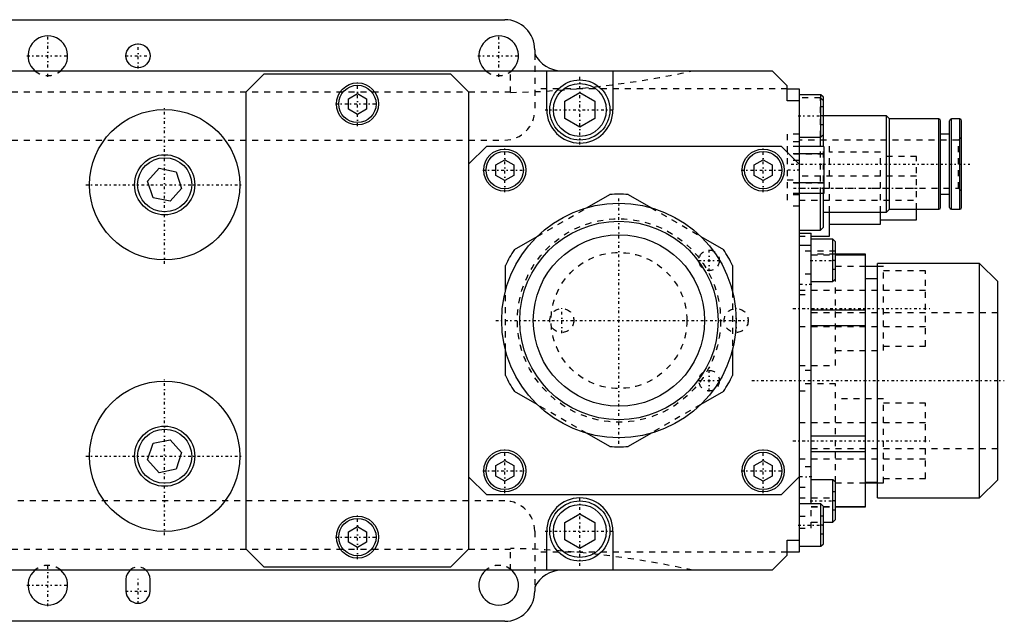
# Model space of a CAD drawing. Extents: x -212 to 209, y -54 to 54.
# Tile 4 of 4: x 45 to 209, y -50 to 50. Entities that reach past the tile are written whole.
import ezdxf

# ---------------------------------------------------------------- set-up
doc = ezdxf.new("R2010")
doc.units = 0
doc.linetypes.add('CENTER', pattern=[1.5, 0.45, -0.5, 0.05, -0.5])
doc.linetypes.add('DASHED', pattern=[2, 1, -1])
for name, color, linetype in [('AM_0', 7, 'CONTINUOUS'), ('AM_3', 7, 'DASHED'), ('AM_7', 7, 'CENTER')]:
    doc.layers.add(name, color=color, linetype=linetype)

msp = doc.modelspace()

# ---------------------------------------------------------------- linework, layer by layer
at = {"layer": 'AM_0', "color": 7, "linetype": 'CONTINUOUS'}
for p, q in [((-2, 50), (126, 50)), ((131, 45), (131, 44.32)), ((0, 41.5), (170.5, 41.5)), ((83, 38), (86, 41)), ((86, 41), (117, 41)), ((117, 41), (120, 38)), ((133, 35), (133, 41.5)), ((144, 41.5), (144, 35)), ((173, 39), (170.5, 41.5)), ((83, -38), (83, 38)), ((100, 36.87), (101.5, 37.73)), ((101.5, 37.73), (103, 36.87)), ((120, 38), (120, -38)), ((136, 36.44), (138.5, 37.89)), ((138.5, 37.89), (141, 36.44)), ((173, 36.5), (173, 39)), ((173, 38.5), (175, 38.5)), ((175, 38.5), (175, -38.5)), ((100, 35.13), (100, 36.87)), ((103, 36.87), (103, 35.13)), ((136, 33.56), (136, 36.44)), ((141, 36.44), (141, 33.56)), ((175, 36.5), (173, 36.5)), ((178.6, 37.5), (175, 37.5)), ((179, 37.1), (178.6, 37.5)), ((178.6, 30.5), (178.6, 37.5)), ((179, 28.9), (179, 37.1)), ((101.5, 34.27), (100, 35.13)), ((103, 35.13), (101.5, 34.27)), ((138.5, 32.11), (136, 33.56)), ((141, 33.56), (138.5, 32.11)), ((189.5, 34), (179, 34)), ((190, 33.5), (189.5, 34)), ((189.5, 18), (189.5, 34)), ((198.2, 33.5), (190, 33.5)), ((190, 18.5), (190, 33.5)), ((198.2, 18.5), (198.2, 33.5)), ((198.5, 18.8), (198.5, 33.2)), ((200, 18.8), (200, 33.2)), ((201.7, 33.5), (200.3, 33.5)), ((200.3, 18.5), (200.3, 33.5)), ((201.7, 18.5), (201.7, 33.5)), ((202, 18.8), (202, 33.2)), ((175, 30.5), (178.6, 30.5)), ((178.5, 28.9), (178.5, 30.5)), ((178.6, 30.5), (179, 30.9)), ((200, 31), (198.5, 31)), ((120, 26), (123, 29)), ((123, 29), (172, 29)), ((172, 29), (175, 26)), ((179.1, 28.9), (175, 28.9)), ((179.1, 28.9), (179.1, 21.1)), ((124.5, 25.87), (126, 26.73)), ((126, 26.73), (127.5, 25.87)), ((167.5, 25.87), (169, 26.73)), ((169, 26.73), (170.5, 25.87)), ((179.1, 27.68), (175, 27.68)), ((66.6, 23.16), (68.54, 25.3)), ((68.54, 25.3), (71.36, 24.7)), ((71.36, 24.7), (72.25, 21.96)), ((124.5, 24.13), (124.5, 25.87)), ((127.5, 25.87), (127.5, 24.13)), ((167.5, 24.13), (167.5, 25.87)), ((170.5, 25.87), (170.5, 24.13)), ((67.5, 20.41), (66.6, 23.16)), ((126, 23.27), (124.5, 24.13)), ((127.5, 24.13), (126, 23.27)), ((169, 23.27), (167.5, 24.13)), ((170.5, 24.13), (169, 23.27)), ((72.25, 21.96), (70.32, 19.81)), ((179.1, 22.88), (175, 22.88)), ((70.32, 19.81), (67.5, 20.41)), ((139.71, 18.77), (143.48, 20.94)), ((146.52, 20.94), (150.29, 18.77)), ((179.1, 21.1), (175, 21.1)), ((178.5, 15), (178.5, 21.1)), ((179, 15.5), (179, 21.1)), ((198.5, 21), (200, 21)), ((189.5, 18), (190, 18.5)), ((190, 18.5), (198.2, 18.5)), ((194.5, 16.75), (194.5, 18.5)), ((200.3, 18.5), (201.7, 18.5)), ((179, 18), (189.5, 18)), ((180, 14), (180, 18)), ((188.5, 16), (188.5, 18)), ((188.5, 16.75), (194.5, 16.75)), ((175, 15), (178.5, 15)), ((178.5, 15), (179, 15.5)), ((180, 16), (188.5, 16)), ((127.62, 11.79), (131.39, 13.97)), ((158.61, 13.97), (162.38, 11.79)), ((175, 14.5), (177, 14.5)), ((177, -30.5), (177, 14.5)), ((177, 14), (180, 14)), ((180.6, 13.5), (177, 13.5)), ((181, 13.1), (180.6, 13.5)), ((180.6, 6.5), (180.6, 13.5)), ((175, 12.5), (177, 12.5)), ((181, 6.9), (181, 13.1)), ((186, 11), (181, 11)), ((181, 10.94), (186, 10.94)), ((186, -31), (186, 11)), ((126.1, 4.8), (126.1, 9.15)), ((163.9, 9.15), (163.9, 4.8)), ((188, 9), (186, 9)), ((205, 9.5), (188, 9.5)), ((188, -29.5), (188, 9.5)), ((208, 6.5), (205, 9.5)), ((205, -29.5), (205, 9.5)), ((180.6, 6.5), (181, 6.9)), ((188, 6.9), (186, 6.9)), ((177, 6.5), (180.6, 6.5)), ((208, -26.5), (208, 6.5)), ((177, 1.79), (186, 1.79)), ((177, -0.85), (186, -0.85)), ((126.1, -9.15), (126.1, -4.8)), ((163.9, -4.8), (163.9, -9.15)), ((131.39, -13.97), (127.62, -11.79)), ((162.38, -11.79), (158.61, -13.97)), ((143.48, -20.94), (139.71, -18.77)), ((150.29, -18.77), (146.52, -20.94)), ((177, -19.15), (186, -19.15)), ((66.6, -23.16), (67.5, -20.41)), ((67.5, -20.41), (70.32, -19.81)), ((70.32, -19.81), (72.25, -21.96)), ((72.25, -21.96), (71.36, -24.7)), ((177, -21.79), (186, -21.79)), ((68.54, -25.3), (66.6, -23.16)), ((124.5, -24.13), (126, -23.27)), ((124.5, -25.87), (124.5, -24.13)), ((126, -23.27), (127.5, -24.13)), ((127.5, -24.13), (127.5, -25.87)), ((167.5, -24.13), (169, -23.27)), ((167.5, -25.87), (167.5, -24.13)), ((169, -23.27), (170.5, -24.13)), ((170.5, -24.13), (170.5, -25.87)), ((71.36, -24.7), (68.54, -25.3)), ((123, -29), (120, -26)), ((126, -26.73), (124.5, -25.87)), ((127.5, -25.87), (126, -26.73)), ((169, -26.73), (167.5, -25.87)), ((170.5, -25.87), (169, -26.73)), ((175, -26), (172, -29)), ((180.6, -26.5), (177, -26.5)), ((181, -26.9), (180.6, -26.5)), ((180.6, -33.5), (180.6, -26.5)), ((181, -33.1), (181, -26.9)), ((186, -26.9), (188, -26.9)), ((186, -27), (188, -27)), ((205, -29.5), (208, -26.5)), ((172, -29), (123, -29)), ((178.6, -30.5), (175, -30.5)), ((179, -30.9), (178.6, -30.5)), ((178.6, -37.5), (178.6, -30.5)), ((179, -37.1), (179, -30.9)), ((181, -30.94), (186, -30.94)), ((181, -31), (186, -31)), ((188, -29.5), (205, -29.5)), ((136, -33.56), (138.5, -32.11)), ((138.5, -32.11), (141, -33.56)), ((100, -35.13), (101.5, -34.27)), ((101.5, -34.27), (103, -35.13)), ((136, -36.44), (136, -33.56)), ((141, -33.56), (141, -36.44)), ((179, -33.5), (180.6, -33.5)), ((180.6, -33.5), (181, -33.1)), ((100, -36.87), (100, -35.13)), ((103, -35.13), (103, -36.87)), ((133, -41.5), (133, -35)), ((144, -35), (144, -41.5)), ((101.5, -37.73), (100, -36.87)), ((103, -36.87), (101.5, -37.73)), ((138.5, -37.89), (136, -36.44)), ((141, -36.44), (138.5, -37.89)), ((173, -36.5), (175, -36.5)), ((173, -39), (173, -36.5)), ((175, -37.5), (178.6, -37.5)), ((178.6, -37.5), (179, -37.1)), ((86, -41), (83, -38)), ((120, -38), (117, -41)), ((170.5, -41.5), (173, -39)), ((175, -38.5), (173, -38.5)), ((170.5, -41.5), (0, -41.5)), ((117, -41), (86, -41)), ((63, -43), (63, -45)), ((67, -45), (67, -43)), ((131, -44.32), (131, -45)), ((126, -50), (-2, -50))]:
    msp.add_line(p, q, dxfattribs=at)
for centre, radius in [((65, 44), 2), ((101.5, 36), 3.5), ((138.5, 35), 5), ((138.5, 35), 4.4), ((101.5, 36), 3.1), ((69.43, 22.56), 12.5), ((126, 25), 3.5), ((126, 25), 3.1), ((169, 25), 3.5), ((169, 25), 3.1), ((69.43, 22.56), 5), ((69.43, 22.56), 4.5), ((145, 0), 19.5), ((145, 0), 16.5), ((145, 0), 14.25), ((69.43, -22.56), 12.5), ((69.43, -22.56), 5), ((69.43, -22.56), 4.5), ((126, -25), 3.5), ((126, -25), 3.1), ((169, -25), 3.5), ((169, -25), 3.1), ((138.5, -35), 5), ((138.5, -35), 4.4), ((101.5, -36), 3.5), ((101.5, -36), 3.1)]:
    msp.add_circle(centre, radius, dxfattribs=at)
for centre, radius, start, end in [((126, 45), 5, 0, 90), ((50, 44), 3.3, 310.7491, 229.2509), ((125, 44), 3.3, 310.7491, 229.2509), ((135.5, 46.5), 5, 205.8419, 270), ((138.5, 35), 5.5, 180, 0), ((198.2, 33.2), 0.3, 0, 90), ((200.3, 33.2), 0.3, 90, 180), ((201.7, 33.2), 0.3, 0, 90), ((145, 0), 21, 85.8419, 94.1581), ((198.2, 18.8), 0.3, 270, 0), ((200.3, 18.8), 0.3, 180, 270), ((201.7, 18.8), 0.3, 270, 0), ((145, 0), 21, 145.8419, 154.1581), ((145, 0), 21, 25.8419, 34.1581), ((145, 0), 21, 205.8419, 214.1581), ((145, 0), 21, 325.8419, 334.1581), ((145, 0), 21, 265.8419, 274.1581), ((138.5, -35), 5.5, 0, 180), ((50, -44), 3.3, 130.7491, 49.2509), ((65, -43), 2, 131.4096, 180), ((65, -43), 2, 0, 48.5904), ((125, -44), 3.3, 130.7491, 49.2509), ((135.5, -46.5), 5, 90, 154.1581), ((65, -45), 2, 180, 0), ((126, -45), 5, 270, 0)]:
    msp.add_arc(centre, radius, start, end, dxfattribs=at)
at = {"layer": 'AM_3', "color": 6, "linetype": 'DASHED'}
for p, q in [((131, 44.32), (131, 35)), ((126.95, 37.9), (126.95, 41.5)), ((126.96, 41.35), (126.96, 41.5)), ((0, 38), (126.95, 38)), ((173, 38.5), (131, 38.5)), ((178.5, 37), (175, 37)), ((179, 36.5), (178.5, 37)), ((178.5, 30.5), (178.5, 37)), ((179, 35.5), (178.5, 35.5)), ((179, 34), (178.5, 34)), ((179, 32.5), (178.5, 32.5)), ((-2, 30), (126, 30)), ((175, 31), (173, 31)), ((173, 31), (173, 19)), ((175, 29.69), (173, 29.69)), ((201.5, 30), (175, 30)), ((180, 18), (180, 30)), ((202, 30.5), (201.5, 30)), ((201.5, 22), (201.5, 30)), ((175, 28.9), (173, 28.9)), ((178.5, 21.1), (178.5, 28.9)), ((179, 21.1), (179, 28.9)), ((188.5, 28), (180, 28)), ((188.5, 18), (188.5, 28)), ((175, 27.68), (173, 27.68)), ((179.1, 27.65), (173, 27.65)), ((175, 26.6), (173, 26.6)), ((194.5, 27.25), (188.5, 27.25)), ((194.5, 18.5), (194.5, 27.25)), ((173, 23.4), (175, 23.4)), ((194.5, 24), (175, 24)), ((175, 22.88), (173, 22.88)), ((179.1, 22.85), (173, 22.85)), ((175, 22), (201.5, 22)), ((201.5, 22), (202, 21.5)), ((175, 21.1), (173, 21.1)), ((175, 20.89), (173, 20.89)), ((175, 20), (194.5, 20)), ((131.39, 13.97), (139.71, 18.77)), ((150.29, 18.77), (158.61, 13.97)), ((175, 19), (173, 19)), ((175, 14), (177, 14)), ((181, 11.5), (175, 11.5)), ((180.5, 11.5), (180.5, 8.5)), ((181, 11), (177, 11)), ((177, 10.94), (181, 10.94)), ((181, 10), (180.5, 10)), ((181, -7.5), (181, 10)), ((181, 8.5), (180.5, 8.5)), ((186, 9), (181, 9)), ((189, 9), (188, 9)), ((189, -5), (189, 9)), ((196, 8.25), (189, 8.25)), ((196, -4.25), (196, 8.25)), ((177, 7.7), (175, 7.7)), ((196, 5), (175, 5)), ((126.1, -4.8), (126.1, 4.8)), ((163.9, 4.8), (163.9, -4.8)), ((175, 4.3), (177, 4.3)), ((208, 1.3), (177, 1.3)), ((175, -1), (196, -1)), ((189, -4.25), (196, -4.25)), ((181, -5), (189, -5)), ((175, -7.5), (181, -7.5)), ((177, -8.3), (175, -8.3)), ((181, -10.5), (175, -10.5)), ((181, -26.9), (181, -10.5)), ((188, -21.31), (188, -10)), ((205, -21.31), (205, -10)), ((175, -11.7), (177, -11.7)), ((189, -13), (181, -13)), ((189, -27), (189, -13)), ((139.71, -18.77), (131.39, -13.97)), ((158.61, -13.97), (150.29, -18.77)), ((196, -13.75), (189, -13.75)), ((196, -26.25), (196, -13.75)), ((196, -17), (175, -17)), ((177, -21.3), (208, -21.3)), ((175, -23), (196, -23)), ((177, -24.3), (175, -24.3)), ((175, -27.7), (177, -27.7)), ((181, -27), (186, -27)), ((188, -27), (189, -27)), ((189, -26.25), (196, -26.25)), ((181, -28.5), (180.5, -28.5)), ((180.5, -28.5), (180.5, -31.5)), ((126, -30), (-2, -30)), ((175, -29.5), (181, -29.5)), ((177, -34.5), (177, -30.5)), ((177, -30.94), (181, -30.94)), ((177, -31), (181, -31)), ((181, -30), (180.5, -30)), ((175, -32.5), (177, -32.5)), ((179, -32.5), (178.5, -32.5)), ((178.5, -32.5), (178.5, -35.5)), ((181, -31.5), (180.5, -31.5)), ((177, -33.5), (179, -33.5)), ((179, -34), (178.5, -34)), ((131, -35), (131, -44.32)), ((175, -34.5), (177, -34.5)), ((179, -35.5), (178.5, -35.5)), ((0, -38), (126.95, -38)), ((126.95, -41.5), (126.95, -37.9)), ((173, -38.5), (131, -38.5))]:
    msp.add_line(p, q, dxfattribs=at)
for centre, radius in [((145, 0), 16.9), ((160, 10), 1.7), ((145, 0), 11.3), ((135.5, 0), 2), ((164.5, 0), 2), ((160, -10), 1.7)]:
    msp.add_circle(centre, radius, dxfattribs=at)
for centre, radius, start, end in [((50, 44), 3.3, 229.2509, 310.7491), ((125, 44), 3.3, 229.2509, 310.7491), ((123.36, 197.86), 160, 271.284, 282.2452), ((126, 35), 5, 270, 0), ((126, -35), 5, 0, 90), ((123.36, -197.86), 160, 77.7548, 88.716), ((50, -44), 3.3, 49.2509, 130.7491), ((125, -44), 3.3, 49.2509, 130.7491), ((65, -43), 2, 48.5904, 131.4096)]:
    msp.add_arc(centre, radius, start, end, dxfattribs=at)
at = {"layer": 'AM_7', "color": 4, "linetype": 'CENTER'}
for p, q in [((50, 40.53), (50, 47.47)), ((65, 41.9), (65, 46.1)), ((125, 40.53), (125, 47.47)), ((46.53, 44), (53.47, 44)), ((62.9, 44), (67.1, 44)), ((121.53, 44), (128.47, 44)), ((101.5, 32.33), (101.5, 39.67)), ((138.5, 29.23), (138.5, 40.77)), ((69.43, 9.43), (69.43, 35.68)), ((97.83, 36), (105.17, 36)), ((132.72, 35), (144.28, 35)), ((174.8, 34), (179.2, 34)), ((126, 21.32), (126, 28.68)), ((169, 21.32), (169, 28.68)), ((122.33, 25), (129.68, 25)), ((165.32, 25), (172.68, 25)), ((175.1, 25), (172.9, 25)), ((173.65, 26), (203.35, 26)), ((56.3, 22.56), (82.55, 22.56)), ((174.03, 22), (195.47, 22)), ((145, -20.48), (145, 20.48)), ((160, 8.22), (160, 11.78)), ((158.22, 10), (161.78, 10)), ((176.8, 10), (181.2, 10)), ((177.1, 6), (174.9, 6)), ((135.5, -2.1), (135.5, 2.1)), ((164.5, -2.1), (164.5, 2.1)), ((173.95, 2), (197.05, 2)), ((124.53, 0), (166.6, 0)), ((69.43, -35.68), (69.43, -9.43)), ((160, -11.78), (160, -8.22)), ((158.22, -10), (161.78, -10)), ((167.1, -10), (209.1, -10)), ((173.95, -20), (197.05, -20)), ((56.3, -22.56), (82.55, -22.56)), ((126, -28.68), (126, -21.32)), ((169, -28.68), (169, -21.32)), ((122.33, -25), (129.68, -25)), ((165.32, -25), (172.68, -25)), ((177.1, -26), (174.9, -26)), ((138.5, -40.77), (138.5, -29.23)), ((176.8, -30), (181.2, -30)), ((101.5, -39.67), (101.5, -32.33)), ((174.8, -34), (179.2, -34)), ((97.83, -36), (105.17, -36)), ((132.72, -35), (144.28, -35)), ((50, -47.47), (50, -40.53)), ((46.53, -44), (53.47, -44)), ((65, -47.1), (65, -42.9)), ((62.9, -45), (67.1, -45))]:
    msp.add_line(p, q, dxfattribs=at)

doc.saveas('drawing.dxf')
